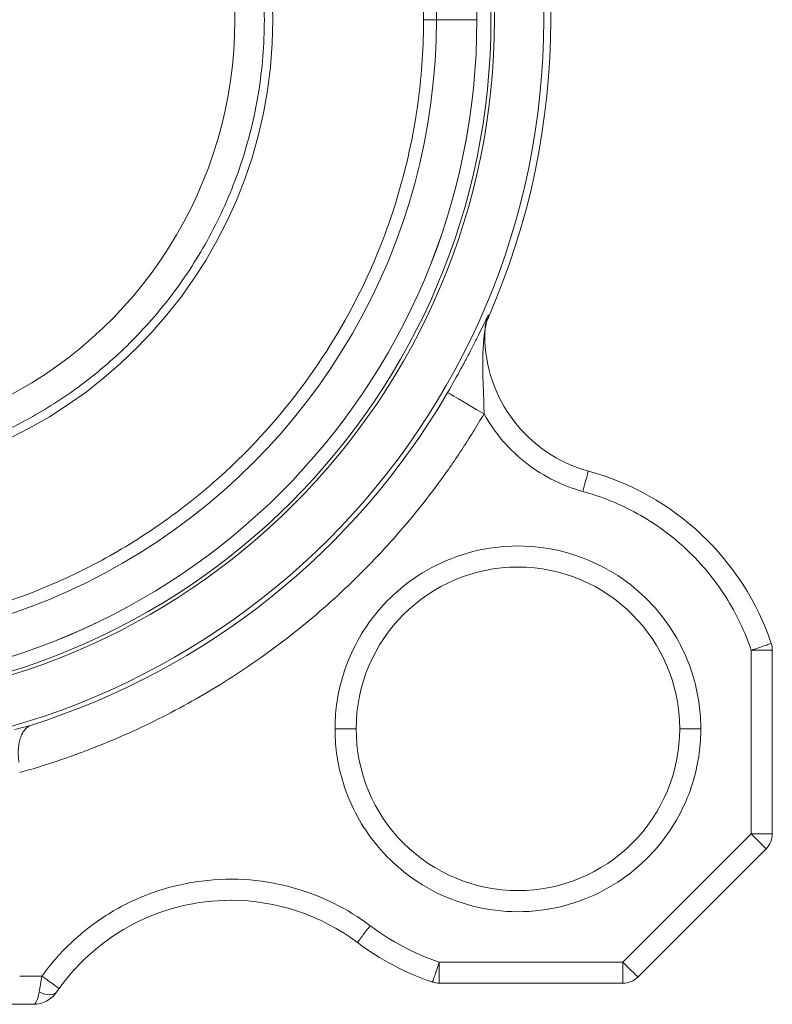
# Model space of a CAD drawing. Header units: millimetres. Extents: x 104 to 691, y -53 to 667.
# Tile 11 of 29: x 235 to 288, y 222 to 292. Entities that reach past the tile are written whole.
import ezdxf

# ---------------------------------------------------------------- set-up
doc = ezdxf.new("R2010")
doc.units = ezdxf.units.MM

msp = doc.modelspace()

# ---------------------------------------------------------------- linework, layer by layer
at = {"color": 7, "linetype": 'Continuous', "lineweight": 15}
for p, q in [((275.289, 260.359), (275.289, 260.359)), ((288.284, 248.101), (288.284, 248.101)), ((286.862, 247.621), (288.362, 247.621)), ((286.862, 247.621), (286.862, 234.57)), ((288.362, 247.621), (288.362, 234.57)), ((288.362, 247.621), (288.363, 247.621)), ((288.363, 234.57), (288.363, 247.621)), ((235.691, 242.301), (234.525, 241.996)), ((286.862, 234.57), (277.741, 225.448)), ((288.362, 234.57), (286.862, 234.57)), ((288.363, 234.57), (288.362, 234.57)), ((278.802, 224.388), (287.923, 233.509)), ((287.923, 233.509), (278.802, 224.388)), ((278.802, 224.388), (287.923, 233.509)), ((287.923, 233.509), (287.923, 233.509)), ((277.741, 225.448), (264.689, 225.448)), ((234.862, 224.448), (236.446, 224.448)), ((278.802, 224.388), (278.802, 224.388)), ((237.486, 223.319), (237.486, 223.319)), ((277.741, 223.948), (264.689, 223.948)), ((277.741, 223.948), (277.741, 223.948)), ((235.835, 222.448), (233.708, 222.448)), ((235.835, 222.448), (235.835, 222.448))]:
    msp.add_line(p, q, dxfattribs=at)
at = {"color": 7, "linetype": 'Continuous', "lineweight": 15, "flags": 128}
for points in [[(265.279, 265.94), (265.338, 265.905), (265.492, 265.815), (265.735, 265.674), (266.057, 265.485), (266.447, 265.258), (266.891, 264.999), (267.37, 264.719), (267.869, 264.428)], [(274.894, 258.912), (274.971, 259.195), (275.045, 259.466), (275.113, 259.716), (275.173, 259.936), (275.222, 260.115), (275.259, 260.249), (275.281, 260.332), (275.289, 260.359)], [(286.862, 234.57), (287.069, 234.363), (287.268, 234.164), (287.452, 233.981), (287.612, 233.82), (287.744, 233.688), (287.842, 233.59), (287.903, 233.53), (287.923, 233.509)], [(264.689, 223.948), (264.689, 223.977), (264.689, 224.063), (264.689, 224.201), (264.689, 224.388), (264.689, 224.615), (264.689, 224.874), (264.689, 225.156), (264.689, 225.448)], [(277.741, 225.448), (277.741, 225.156), (277.741, 224.874), (277.741, 224.615), (277.741, 224.388), (277.741, 224.201), (277.741, 224.063), (277.741, 223.977), (277.741, 223.948)], [(278.802, 224.388), (278.781, 224.408), (278.721, 224.469), (278.623, 224.567), (278.491, 224.698), (278.33, 224.859), (278.147, 225.043), (277.948, 225.242), (277.741, 225.448)], [(236.248, 223.319), (236.45, 223.234), (236.648, 223.173), (236.836, 223.135), (237.01, 223.123), (237.165, 223.135), (237.298, 223.173), (237.406, 223.234), (237.486, 223.319)]]:
    msp.add_lwpolyline(points, dxfattribs=at)
at = {"color": 7, "linetype": 'Continuous', "lineweight": 15}
for radius in [52.25, 48.75, 48.5, 33]:
    msp.add_circle((219.862, 292.448), radius, dxfattribs=at)
for centre, radius, start, end in [((219.862, 292.448), 47.5, 270, 90), ((219.862, 292.448), 44.625, 0.00162, 179.99838), ((219.862, 292.448), 30.3, 295.37794, 64.62206), ((219.862, 292.448), 52.75, 336.34188, 23.65812), ((219.862, 292.448), 44.625, 179.99838, 0.00162), ((270.92, 270.248), 2.99, 156.43165, 178.0173), ((277.926, 270.005), 10, 178.01864, 180.00162), ((277.926, 270.005), 10, 178.01864, 180.00162), ((277.926, 270.005), 10, 180.00162, 254.71129), ((277.926, 270.005), 10, 180.00162, 254.71129), ((219.862, 292.448), 52.587, 287.51843, 329.72867), ((270.279, 242.032), 19, 18.62729, 74.71129), ((270.279, 242.032), 19, 18.62729, 74.71129), ((270.279, 242.032), 11.5, 90, 179.99838), ((270.279, 242.032), 11.5, 0.00162, 89.99998), ((286.862, 247.621), 1.5, 0.00162, 18.62729), ((286.863, 247.621), 1.5, 0.00162, 18.62729), ((270.279, 242.032), 11.5, 179.99838, 270), ((270.279, 242.032), 11.5, 270.00079, 0.00162), ((286.862, 234.57), 1.5, 315, 359.99838), ((286.863, 234.57), 1.5, 315, 359.99838), ((249.863, 214.844), 15, 90, 144.40367), ((249.862, 214.844), 15, 53.09489, 90.00961), ((270.279, 242.032), 19, 233.09489, 251.37271), ((264.689, 225.448), 1.5, 251.37271, 270), ((277.741, 225.448), 1.5, 270, 315), ((277.741, 225.448), 1.5, 270, 315)]:
    msp.add_arc(centre, radius, start, end, dxfattribs=at)
at = {"color": 8, "linetype": 'Continuous', "lineweight": 15}
for centre, radius, start, end in [((219.862, 292.448), 47.5, 269.99874, 359.99838), ((270.279, 242.032), 11.5, 89.99998, 179.99838), ((270.279, 242.032), 11.5, 179.99838, 270.00079), ((249.862, 214.844), 15, 90.00961, 144.40367)]:
    msp.add_arc(centre, radius, start, end, dxfattribs=at)
at = {"color": 7, "linetype": 'Continuous', "lineweight": 15}
for points, knots in [([(263.571, 292.448), (263.571, 294.27), (263.458, 296.206), (262.91, 300.295), (262.475, 302.449), (261.169, 306.925), (260.298, 309.247), (258.003, 313.956), (256.577, 316.343), (253.08, 321.005), (251.008, 323.28), (247.399, 326.43), (246.113, 327.435), (243.385, 329.325), (241.943, 330.208), (238.918, 331.822), (237.336, 332.551), (234.056, 333.826), (232.359, 334.371), (228.883, 335.254), (227.104, 335.591), (223.504, 336.043), (221.683, 336.157), (218.041, 336.157), (216.219, 336.043), (212.62, 335.591), (210.841, 335.254), (207.365, 334.371), (205.668, 333.826), (202.388, 332.551), (200.805, 331.822), (197.781, 330.208), (196.338, 329.325), (193.61, 327.435), (192.325, 326.43), (188.716, 323.28), (186.643, 321.005), (183.147, 316.343), (181.721, 313.956), (179.425, 309.247), (178.554, 306.925), (177.249, 302.449), (176.814, 300.295), (176.266, 296.206), (176.153, 294.27), (176.153, 292.448)], [0, 0, 0, 0, 0.0625, 0.0625, 0.125, 0.125, 0.1875, 0.1875, 0.25, 0.25, 0.3125, 0.3125, 0.34375, 0.34375, 0.375, 0.375, 0.40625, 0.40625, 0.4375, 0.4375, 0.46875, 0.46875, 0.5, 0.5, 0.53125, 0.53125, 0.5625, 0.5625, 0.59375, 0.59375, 0.625, 0.625, 0.65625, 0.65625, 0.6875, 0.6875, 0.75, 0.75, 0.8125, 0.8125, 0.875, 0.875, 0.9375, 0.9375, 1, 1, 1, 1]), ([(233.032, 322.042), (234.159, 321.54), (235.299, 320.956), (237.576, 319.6), (238.713, 318.828), (240.944, 317.081), (242.039, 316.106), (244.137, 313.947), (245.141, 312.764), (247.005, 310.197), (247.864, 308.814), (249.387, 305.874), (250.049, 304.318), (251.13, 301.077), (251.549, 299.393), (252.11, 295.955), (252.254, 294.202), (252.254, 290.695), (252.11, 288.942), (251.549, 285.504), (251.13, 283.82), (250.049, 280.579), (249.387, 279.022), (247.864, 276.083), (247.005, 274.7), (245.141, 272.133), (244.137, 270.95), (242.039, 268.791), (240.944, 267.816), (238.713, 266.069), (237.576, 265.297), (235.299, 263.941), (234.159, 263.357), (233.032, 262.855)], [0, 0, 0, 0, 0.0625, 0.0625, 0.125, 0.125, 0.1875, 0.1875, 0.25, 0.25, 0.3125, 0.3125, 0.375, 0.375, 0.4375, 0.4375, 0.5, 0.5, 0.5625, 0.5625, 0.625, 0.625, 0.6875, 0.6875, 0.75, 0.75, 0.8125, 0.8125, 0.875, 0.875, 0.9375, 0.9375, 1, 1, 1, 1]), ([(176.153, 292.448), (176.153, 290.627), (176.266, 288.691), (176.814, 284.602), (177.249, 282.448), (178.554, 277.972), (179.425, 275.65), (181.721, 270.941), (183.147, 268.554), (186.643, 263.892), (188.716, 261.617), (192.325, 258.467), (193.61, 257.462), (196.338, 255.572), (197.781, 254.689), (200.805, 253.075), (202.388, 252.346), (205.668, 251.071), (207.365, 250.526), (210.841, 249.643), (212.62, 249.306), (216.219, 248.854), (218.041, 248.74), (221.683, 248.74), (223.504, 248.854), (227.104, 249.306), (228.883, 249.643), (232.359, 250.526), (234.056, 251.071), (237.336, 252.346), (238.918, 253.075), (241.943, 254.689), (243.385, 255.572), (246.113, 257.462), (247.399, 258.467), (251.008, 261.617), (253.08, 263.892), (256.577, 268.554), (258.003, 270.941), (260.298, 275.65), (261.169, 277.972), (262.475, 282.448), (262.91, 284.602), (263.458, 288.691), (263.571, 290.627), (263.571, 292.448)], [0, 0, 0, 0, 0.0625, 0.0625, 0.125, 0.125, 0.1875, 0.1875, 0.25, 0.25, 0.3125, 0.3125, 0.34375, 0.34375, 0.375, 0.375, 0.40625, 0.40625, 0.4375, 0.4375, 0.46875, 0.46875, 0.5, 0.5, 0.53125, 0.53125, 0.5625, 0.5625, 0.59375, 0.59375, 0.625, 0.625, 0.65625, 0.65625, 0.6875, 0.6875, 0.75, 0.75, 0.8125, 0.8125, 0.875, 0.875, 0.9375, 0.9375, 1, 1, 1, 1]), ([(264.487, 292.448), (264.436, 292.448), (264.33, 292.448), (264.084, 292.448), (263.823, 292.448), (263.653, 292.448), (263.571, 292.448)], [0, 0, 0, 0, 0.274752, 0.561283, 0.785243, 1, 1, 1, 1]), ([(264.487, 292.448), (264.536, 292.448), (264.604, 292.448), (264.79, 292.448), (264.91, 292.448), (265.204, 292.448), (265.379, 292.448), (265.762, 292.448), (265.969, 292.448), (266.367, 292.448), (266.557, 292.448), (266.877, 292.448), (267.008, 292.448), (267.203, 292.448), (267.268, 292.448), (267.347, 292.448), (267.362, 292.448), (267.362, 292.448)], [0, 0, 0, 0, 0.125, 0.125, 0.25, 0.25, 0.375, 0.375, 0.5, 0.5, 0.625, 0.625, 0.75, 0.75, 0.875, 0.875, 1, 1, 1, 1]), ([(265.279, 265.94), (265.622, 266.528), (265.946, 267.105), (266.409, 267.955), (266.557, 268.232), (266.839, 268.769), (266.973, 269.03), (267.231, 269.536), (267.354, 269.782), (267.588, 270.255), (267.697, 270.48), (267.899, 270.895), (267.989, 271.083), (268.096, 271.3), (268.126, 271.36), (268.168, 271.437), (268.18, 271.454), (268.18, 271.443)], [0, 0, 0, 0, 0.25, 0.25, 0.375, 0.375, 0.5, 0.5, 0.625, 0.625, 0.75, 0.75, 0.875, 0.875, 0.9375, 0.9375, 1, 1, 1, 1]), ([(267.926, 270.103), (267.928, 270.165), (267.931, 270.276), (267.946, 270.427), (267.963, 270.544), (267.977, 270.628), (267.988, 270.678), (268.015, 270.806), (268.068, 271.007), (268.144, 271.194), (268.179, 271.281)], [0, 0, 0, 0, 0.15198, 0.276908, 0.374401, 0.444284, 0.486494, 0.501019, 0.767889, 1, 1, 1, 1]), ([(268.179, 271.281), (268.179, 271.308), (268.179, 271.361), (268.179, 271.416), (268.18, 271.443)], [0, 0, 0, 0, 0.508269, 1, 1, 1, 1]), ([(267.932, 270.351), (267.932, 270.353), (267.932, 270.357), (267.931, 270.354), (267.929, 270.343), (267.925, 270.322), (267.919, 270.285), (267.91, 270.222), (267.898, 270.128), (267.889, 270.049), (267.883, 270.005)], [0, 0, 0, 0, 0.060218, 0.120277, 0.183245, 0.251806, 0.365859, 0.501886, 0.724573, 1, 1, 1, 1]), ([(267.932, 270.351), (267.931, 270.31), (267.928, 270.225), (267.927, 270.144), (267.926, 270.103)], [0, 0, 0, 0, 0.4911, 1, 1, 1, 1]), ([(267.926, 270.103), (267.927, 270.144), (267.928, 270.225), (267.931, 270.31), (267.932, 270.351)], [0, 0, 0, 0, 0.5089, 1, 1, 1, 1]), ([(267.883, 270.005), (267.88, 269.974), (267.872, 269.906), (267.861, 269.796), (267.848, 269.665), (267.835, 269.511), (267.809, 269.171), (267.788, 268.765), (267.777, 268.303), (267.774, 267.84), (267.782, 267.259), (267.806, 266.557), (267.831, 265.966), (267.849, 265.494), (267.861, 265.134), (267.869, 264.781), (267.869, 264.543), (267.869, 264.428)], [0, 0, 0, 0, 0.018432, 0.039269, 0.062564, 0.091778, 0.125249, 0.250254, 0.312675, 0.37509, 0.499979, 0.625036, 0.750017, 0.814568, 0.874852, 0.939852, 1, 1, 1, 1]), ([(267.869, 264.428), (267.742, 264.212), (267.488, 263.781), (267.096, 263.14), (266.696, 262.505), (266.287, 261.875), (265.87, 261.251), (265.444, 260.633), (264.642, 259.499), (263.42, 257.881), (261.708, 255.827), (259.893, 253.851), (257.334, 251.323), (253.906, 248.396), (250.209, 245.817), (247.117, 243.978), (244.747, 242.72), (242.326, 241.58), (240.277, 240.734), (238.622, 240.118), (237.379, 239.69), (236.126, 239.288), (235.284, 239.046), (234.862, 238.925)], [0, 0, 0, 0, 0.01757, 0.035132, 0.05269, 0.070246, 0.087805, 0.105369, 0.122942, 0.185268, 0.247607, 0.310528, 0.373461, 0.499887, 0.626328, 0.68927, 0.752225, 0.814588, 0.876962, 0.907728, 0.938478, 0.96923, 1, 1, 1, 1]), ([(274.894, 258.912), (274.212, 259.099), (273.525, 259.355), (272.185, 260.013), (271.532, 260.415), (270.305, 261.359), (269.731, 261.899), (268.703, 263.092), (268.249, 263.743), (267.869, 264.428)], [0, 0, 0, 0, 0.25, 0.25, 0.5, 0.5, 0.75, 0.75, 1, 1, 1, 1]), ([(286.862, 247.621), (286.424, 248.921), (285.818, 250.207), (284.28, 252.628), (283.347, 253.762), (281.228, 255.761), (280.042, 256.626), (277.536, 258.021), (276.216, 258.551), (274.894, 258.912)], [0, 0, 0, 0, 0.25, 0.25, 0.5, 0.5, 0.75, 0.75, 1, 1, 1, 1]), ([(257.279, 242.032), (257.279, 242.573), (257.313, 243.149), (257.476, 244.366), (257.605, 245.006), (257.993, 246.337), (258.252, 247.028), (258.935, 248.429), (259.359, 249.138), (260.399, 250.525), (261.016, 251.202), (262.447, 252.451), (263.262, 253.023), (265.061, 253.982), (266.045, 254.369), (268.113, 254.894), (269.196, 255.032), (271.362, 255.032), (272.445, 254.894), (274.513, 254.369), (275.497, 253.982), (277.296, 253.023), (278.111, 252.451), (279.543, 251.202), (280.159, 250.525), (281.199, 249.138), (281.623, 248.429), (282.306, 247.028), (282.565, 246.337), (282.953, 245.006), (283.083, 244.366), (283.245, 243.149), (283.279, 242.573), (283.279, 242.032)], [0, 0, 0, 0, 0.0625, 0.0625, 0.125, 0.125, 0.1875, 0.1875, 0.25, 0.25, 0.3125, 0.3125, 0.375, 0.375, 0.4375, 0.4375, 0.5, 0.5, 0.5625, 0.5625, 0.625, 0.625, 0.6875, 0.6875, 0.75, 0.75, 0.8125, 0.8125, 0.875, 0.875, 0.9375, 0.9375, 1, 1, 1, 1]), ([(288.284, 248.101), (288.284, 248.101), (288.253, 248.09), (288.115, 248.044), (288.006, 248.007), (287.729, 247.913), (287.561, 247.857), (287.211, 247.739), (287.03, 247.678), (286.862, 247.621)], [0, 0, 0, 0, 0.25, 0.25, 0.5, 0.5, 0.75, 0.75, 1, 1, 1, 1]), ([(234.81, 239.672), (234.804, 239.713), (234.792, 239.797), (234.779, 239.922), (234.769, 240.047), (234.761, 240.21), (234.758, 240.41), (234.772, 240.715), (234.821, 241.071), (234.925, 241.442), (235.069, 241.755), (235.218, 241.963), (235.351, 242.098), (235.461, 242.185), (235.574, 242.254), (235.655, 242.286), (235.691, 242.301)], [0, 0, 0, 0, 0.030795, 0.061896, 0.093292, 0.124969, 0.186619, 0.250124, 0.374935, 0.500233, 0.624963, 0.750252, 0.812708, 0.874971, 0.942736, 1, 1, 1, 1]), ([(283.279, 242.032), (283.279, 241.49), (283.245, 240.914), (283.083, 239.698), (282.953, 239.057), (282.565, 237.726), (282.306, 237.035), (281.623, 235.635), (281.199, 234.925), (280.159, 233.538), (279.543, 232.862), (278.111, 231.613), (277.296, 231.041), (275.497, 230.081), (274.513, 229.694), (272.445, 229.169), (271.362, 229.032), (269.196, 229.032), (268.113, 229.169), (266.045, 229.694), (265.061, 230.081), (263.262, 231.041), (262.447, 231.613), (261.016, 232.862), (260.399, 233.538), (259.359, 234.925), (258.935, 235.635), (258.252, 237.035), (257.993, 237.726), (257.605, 239.057), (257.476, 239.698), (257.313, 240.914), (257.279, 241.49), (257.279, 242.032)], [0, 0, 0, 0, 0.0625, 0.0625, 0.125, 0.125, 0.1875, 0.1875, 0.25, 0.25, 0.3125, 0.3125, 0.375, 0.375, 0.4375, 0.4375, 0.5, 0.5, 0.5625, 0.5625, 0.625, 0.625, 0.6875, 0.6875, 0.75, 0.75, 0.8125, 0.8125, 0.875, 0.875, 0.9375, 0.9375, 1, 1, 1, 1]), ([(257.279, 242.032), (257.492, 242.032), (257.934, 242.032), (258.437, 242.032), (258.73, 242.032), (258.763, 242.032), (258.779, 242.032)], [0, 0, 0, 0, 0.270258, 0.562428, 0.789733, 1, 1, 1, 1]), ([(283.279, 242.032), (283.102, 242.032), (282.912, 242.032), (282.542, 242.032), (282.365, 242.032), (282.072, 242.032), (281.958, 242.032), (281.811, 242.032), (281.779, 242.032), (281.779, 242.032)], [0, 0, 0, 0, 0.25, 0.25, 0.5, 0.5, 0.75, 0.75, 1, 1, 1, 1]), ([(236.446, 224.448), (237.018, 225.248), (237.684, 226.027), (239.204, 227.484), (240.058, 228.161), (241.927, 229.353), (242.942, 229.867), (245.083, 230.679), (246.208, 230.976), (248.497, 231.328), (249.659, 231.383), (251.945, 231.252), (253.068, 231.068), (255.209, 230.493), (256.227, 230.104), (258.115, 229.171), (258.984, 228.629), (259.77, 228.038)], [0, 0, 0, 0, 0.125, 0.125, 0.25, 0.25, 0.375, 0.375, 0.5, 0.5, 0.625, 0.625, 0.75, 0.75, 0.875, 0.875, 1, 1, 1, 1]), ([(258.87, 226.839), (258.886, 226.86), (258.919, 226.904), (259.162, 227.228), (259.465, 227.632), (259.671, 227.906), (259.77, 228.038)], [0, 0, 0, 0, 0.270261, 0.562431, 0.789737, 1, 1, 1, 1]), ([(259.77, 228.038), (260.511, 227.482), (261.301, 226.981), (262.951, 226.112), (263.811, 225.744), (264.689, 225.448)], [0, 0, 0, 0, 0.5, 0.5, 1, 1, 1, 1]), ([(264.689, 225.448), (264.633, 225.281), (264.572, 225.1), (264.454, 224.75), (264.397, 224.582), (264.304, 224.305), (264.267, 224.196), (264.221, 224.058), (264.21, 224.027), (264.21, 224.027)], [0, 0, 0, 0, 0.25, 0.25, 0.5, 0.5, 0.75, 0.75, 1, 1, 1, 1]), ([(236.248, 223.319), (236.277, 223.49), (236.31, 223.678), (236.376, 224.058), (236.41, 224.252), (236.446, 224.448)], [0, 0, 0, 0, 0.5, 0.5, 1, 1, 1, 1]), ([(237.665, 223.575), (237.665, 223.575), (237.639, 223.594), (237.52, 223.679), (237.427, 223.746), (237.189, 223.916), (237.045, 224.02), (236.744, 224.235), (236.589, 224.346), (236.446, 224.448)], [0, 0, 0, 0, 0.25, 0.25, 0.5, 0.5, 0.75, 0.75, 1, 1, 1, 1]), ([(235.835, 222.448), (235.916, 222.448), (235.997, 222.528), (236.14, 222.83), (236.202, 223.052), (236.248, 223.319)], [0, 0, 0, 0, 0.5, 0.5, 1, 1, 1, 1]), ([(237.486, 223.319), (237.303, 223.052), (237.054, 222.83), (236.482, 222.528), (236.159, 222.448), (235.835, 222.448)], [0, 0, 0, 0, 0.5, 0.5, 1, 1, 1, 1]), ([(235.835, 222.448), (236.159, 222.448), (236.482, 222.528), (237.054, 222.83), (237.303, 223.052), (237.486, 223.319)], [0, 0, 0, 0, 0.5, 0.5, 1, 1, 1, 1]), ([(237.486, 223.319), (237.494, 223.332), (237.512, 223.358), (237.541, 223.399), (237.576, 223.45), (237.618, 223.508), (237.649, 223.553), (237.665, 223.575)], [0, 0, 0, 0, 0.166219, 0.333169, 0.502408, 0.750217, 1, 1, 1, 1]), ([(237.665, 223.575), (237.65, 223.553), (237.618, 223.508), (237.571, 223.442), (237.526, 223.378), (237.499, 223.338), (237.486, 223.319)], [0, 0, 0, 0, 0.250243, 0.498555, 0.75095, 1, 1, 1, 1])]:
    msp.add_open_spline(points, degree=3, knots=knots, dxfattribs=at)
msp.add_open_spline([(267.883, 270.005), (267.913, 270.005), (267.926, 270.005), (267.926, 270.005)], degree=3, dxfattribs=at)

doc.saveas('drawing.dxf')
